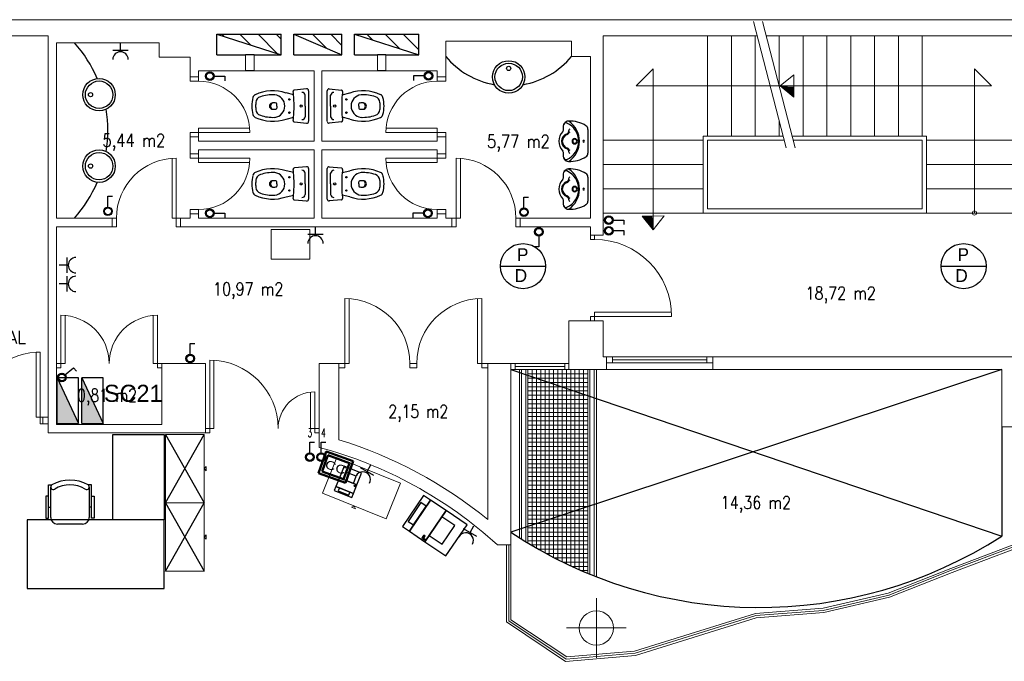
# Model space of a CAD drawing. Header units: metres. Extents: x -1 to 438, y -6 to 39.
# Tile 4 of 6: x 404 to 416, y 21 to 28. Entities that reach past the tile are written whole.
import ezdxf

# ---------------------------------------------------------------- set-up
doc = ezdxf.new("R2010")
doc.units = ezdxf.units.M
doc.linetypes.add('CONTINUA', pattern=[0])
for name, color, linetype, lineweight in [('INS P4  CLIMATITZACIÓ', 7, 'CONTINUA', 25), ('INS P4  ELECTRICITAT ACTUAL', 7, 'CONTINUA', 25), ('INS P4  TELECOMUNICACIONS ACTUAL', 7, 'CONTINUA', 25), ('P4 MOBLES ACTUAL', 7, 'CONTINUA', 25), ('P4 MURS ACTUAL', 7, 'CONTINUA', 25), ('P4TEXT ACTUAL', 7, 'CONTINUA', 25)]:
    doc.layers.add(name, color=color, linetype=linetype, lineweight=lineweight)
doc.styles.add('ARIAL', font='arial.ttf')
doc.styles.add('Century Gothic', font='txt')
doc.styles.add('COMPLEX', font='complex_.ttf')
doc.styles.add('SIMPLEX', font='simplex_.ttf')
pattern_1 = [(135, (0, 0), (-0.21213203, -0.21213203), []), (135, (-0.10607, -0.10607), (-0.21213203, -0.21213203), [])]

# ---------------------------------------------------------------- blocks, each defined once
blk = doc.blocks.new('OBJETO_COMPLEJO_13')
at = {"layer": 'P4 MURS ACTUAL', "lineweight": 13, "transparency": 33554687}
for start, end in [(90, 270), (270, 90)]:
    blk.add_arc((415.167, 25.989), 0.025, start, end, dxfattribs=at)

msp = doc.modelspace()

# ---------------------------------------------------------------- hatches: boundary and pattern name
at = {"layer": 'INS P4  ELECTRICITAT ACTUAL', "transparency": 33554687}
for points in [[(404.693, 23.527), (404.443, 24.062), (404.443, 23.527)], [(404.981, 23.527), (404.731, 24.062), (404.731, 23.527)]]:
    msp.add_hatch(color=100, dxfattribs=at).paths.add_polyline_path(points)
at = {"layer": 'INS P4  TELECOMUNICACIONS ACTUAL', "transparency": 33554687}
msp.add_hatch(color=2, dxfattribs=at).paths.add_polyline_path([(404.981, 23.527), (404.731, 24.062), (404.731, 23.527)])
at = {"layer": 'P4 MURS ACTUAL', "linetype": 'CONTINUA', "transparency": 33554687}
h = msp.add_hatch(dxfattribs=at)
h.set_pattern_fill('RAYADO_1', color=180, scale=0.1, angle=45, style=0, pattern_type=2)
h.set_pattern_definition(pattern_1)
h.paths.add_polyline_path([(407.061, 27.838), (407.061, 28.078), (406.311, 28.078)], flags=0)
h = msp.add_hatch(dxfattribs=at)
h.set_pattern_fill('RAYADO_1', color=180, scale=0.1, angle=45, style=0, pattern_type=2)
h.set_pattern_definition(pattern_1)
h.paths.add_polyline_path([(407.211, 28.078), (407.771, 27.838), (407.771, 28.078)], flags=0)
h = msp.add_hatch(dxfattribs=at)
h.set_pattern_fill('RAYADO_1', color=180, scale=0.1, angle=45, style=0, pattern_type=2)
h.set_pattern_definition(pattern_1)
h.paths.add_polyline_path([(407.921, 28.078), (408.671, 27.838), (408.671, 28.078)], flags=0)

# ---------------------------------------------------------------- linework, layer by layer
at = {"layer": 'INS P4  CLIMATITZACIÓ', "color": 4, "linetype": 'CONTINUA', "lineweight": 50, "transparency": 33554687}
for p, q in [((407.587, 23.2), (407.497, 22.947)), ((407.607, 23.157), (407.54, 22.967)), ((407.903, 23.087), (407.587, 23.2)), ((407.86, 23.067), (407.607, 23.157)), ((407.793, 22.877), (407.86, 23.067)), ((407.813, 22.835), (407.903, 23.087)), ((407.497, 22.947), (407.813, 22.835)), ((407.54, 22.967), (407.793, 22.877))]:
    msp.add_line(p, q, dxfattribs=at)
at = {"layer": 'INS P4  ELECTRICITAT ACTUAL', "color": 180, "transparency": 33554687}
for p, q in [((405.184, 27.889), (405.184, 27.979)), ((405.274, 27.889), (405.094, 27.889)), ((407.464, 25.739), (407.464, 25.829)), ((407.554, 25.739), (407.374, 25.739)), ((404.559, 25.469), (404.559, 25.289)), ((404.559, 25.379), (404.469, 25.379)), ((404.559, 25.25), (404.559, 25.07)), ((404.559, 25.16), (404.469, 25.16)), ((404.443, 24.062), (404.693, 23.527)), ((404.443, 23.527), (404.443, 24.062)), ((404.693, 24.062), (404.443, 24.062)), ((404.693, 23.527), (404.693, 24.062)), ((404.731, 24.062), (404.981, 23.527)), ((404.731, 23.527), (404.731, 24.062)), ((404.981, 24.062), (404.731, 24.062)), ((404.981, 23.527), (404.981, 24.062)), ((404.443, 23.527), (404.693, 23.527)), ((404.731, 23.527), (404.981, 23.527)), ((408.068, 22.967), (408.112, 23.046)), ((408.147, 22.923), (407.989, 23.01)), ((409.271, 22.254), (409.315, 22.333)), ((409.35, 22.21), (409.192, 22.297))]:
    msp.add_line(p, q, dxfattribs=at)
for points in [[(406.268, 27.589), (406.403, 27.589), (406.403, 27.535)], [(408.744, 27.592), (408.609, 27.592), (408.609, 27.538)], [(405.038, 26.049), (405.038, 26.184), (405.092, 26.184)], [(409.901, 26.04), (409.901, 26.175), (409.955, 26.175)], [(406.268, 25.986), (406.403, 25.986), (406.403, 25.932)], [(408.738, 25.986), (408.603, 25.986), (408.603, 25.932)], [(410.934, 25.907), (411.069, 25.907), (411.069, 25.853)], [(410.934, 25.783), (411.069, 25.783), (411.069, 25.729)], [(410.075, 25.729), (410.075, 25.594), (410.021, 25.594)], [(406, 24.329), (406, 24.464), (406.054, 24.464)], [(404.531, 24.093), (404.634, 24.181), (404.669, 24.139)], [(407.398, 23.177), (407.398, 23.312), (407.452, 23.312)], [(407.529, 23.177), (407.529, 23.312), (407.583, 23.312)]]:
    msp.add_lwpolyline(points, dxfattribs=at)
for centre, radius in [((406.228, 27.589), 0.0501), ((406.228, 27.589), 0.0397), ((408.785, 27.592), 0.0501), ((408.785, 27.592), 0.0397), ((405.038, 26.009), 0.0501), ((405.038, 26.009), 0.0397), ((406.228, 25.986), 0.0501), ((406.228, 25.986), 0.0397), ((408.778, 25.986), 0.0501), ((408.778, 25.986), 0.0397), ((409.901, 25.999), 0.0501), ((409.901, 25.999), 0.0397), ((410.893, 25.906), 0.0501), ((410.893, 25.906), 0.0397), ((410.075, 25.77), 0.0501), ((410.075, 25.77), 0.0397), ((410.893, 25.782), 0.0501), ((410.893, 25.782), 0.0397), ((406, 24.288), 0.0501), ((406, 24.288), 0.0397), ((404.5, 24.067), 0.0501), ((404.5, 24.067), 0.0397), ((407.398, 23.136), 0.0501), ((407.398, 23.136), 0.0397), ((407.529, 23.136), 0.0501), ((407.529, 23.136), 0.0397)]:
    msp.add_circle(centre, radius, dxfattribs=at)
for centre, radius, start, end in [((405.184, 27.784), 0.09, 0, 180), ((406.228, 27.589), 0.045, 90, 270), ((406.228, 27.589), 0.045, 270, 90), ((408.785, 27.592), 0.045, 90, 270), ((408.785, 27.592), 0.045, 270, 90), ((405.038, 26.009), 0.045, 0, 180), ((406.228, 25.986), 0.045, 90, 270), ((406.228, 25.986), 0.045, 270, 90), ((408.778, 25.986), 0.045, 90, 270), ((408.778, 25.986), 0.045, 270, 90), ((409.901, 25.999), 0.045, 0, 180), ((405.038, 26.009), 0.045, 180, 0), ((409.901, 25.999), 0.045, 180, 0), ((410.893, 25.906), 0.045, 90, 270), ((410.893, 25.906), 0.045, 270, 90), ((410.075, 25.77), 0.045, 0, 180), ((410.893, 25.782), 0.045, 90, 270), ((410.893, 25.782), 0.045, 270, 90), ((407.464, 25.634), 0.09, 0, 180), ((410.075, 25.77), 0.045, 180, 0), ((404.664, 25.379), 0.09, 90, 270), ((404.664, 25.16), 0.09, 90, 270), ((406, 24.288), 0.045, 0, 180), ((406, 24.288), 0.045, 180, 0), ((404.5, 24.067), 0.045, 130.2516, 310.2516), ((404.5, 24.067), 0.045, 310.2516, 130.2516), ((407.398, 23.136), 0.045, 0, 180), ((407.398, 23.136), 0.045, 180, 0), ((407.529, 23.136), 0.045, 0, 180), ((407.529, 23.136), 0.045, 180, 0), ((408.017, 22.874), 0.09, 331.1013, 151.1013), ((409.22, 22.162), 0.09, 331.1013, 151.1013)]:
    msp.add_arc(centre, radius, start, end, dxfattribs=at)
at = {"layer": 'INS P4  TELECOMUNICACIONS ACTUAL', "transparency": 33554687}
for p, q in [((404.731, 24.062), (404.981, 23.527)), ((404.731, 23.527), (404.731, 24.062)), ((404.981, 24.062), (404.731, 24.062)), ((404.981, 23.527), (404.981, 24.062)), ((404.731, 23.527), (404.981, 23.527))]:
    msp.add_line(p, q, dxfattribs=at)
at = {"layer": 'P4 MOBLES ACTUAL', "transparency": 33554687}
for p, q in [((405.711, 23.402), (406.161, 22.602)), ((405.712, 22.602), (406.161, 23.402)), ((405.711, 22.602), (406.161, 21.802)), ((405.712, 21.802), (406.161, 22.602))]:
    msp.add_line(p, q, dxfattribs=at)
at = {"layer": 'P4 MOBLES ACTUAL', "color": 180, "transparency": 33554687}
for p, q in [((404.369, 22.432), (404.369, 22.786)), ((404.819, 22.786), (404.819, 22.432)), ((404.343, 22.552), (404.369, 22.552)), ((404.846, 22.552), (404.819, 22.552)), ((404.739, 22.352), (404.449, 22.352))]:
    msp.add_line(p, q, dxfattribs=at)
at = {"layer": 'P4 MOBLES ACTUAL', "lineweight": 13, "transparency": 33554687}
msp.add_lwpolyline([(406.946, 25.798), (407.396, 25.798), (407.396, 25.448), (406.946, 25.448), (406.946, 25.798)], close=True, dxfattribs=at)
at = {"layer": 'P4 MOBLES ACTUAL', "color": 180, "transparency": 33554687}
for points in [[(405.094, 23.402), (405.694, 23.402), (405.694, 22.402), (405.094, 22.402), (405.094, 23.402)], [(407.948, 22.812), (408.003, 22.949), (407.799, 23.031), (407.744, 22.894), (407.948, 22.812)], [(407.907, 22.829), (407.941, 22.913), (407.818, 22.962), (407.784, 22.878), (407.907, 22.829)], [(407.907, 22.71), (407.702, 22.792), (407.684, 22.747), (407.889, 22.665), (407.907, 22.71)], [(407.907, 22.71), (407.948, 22.812), (407.744, 22.894), (407.702, 22.792), (407.907, 22.71)], [(407.926, 22.801), (407.914, 22.806), (407.911, 22.797), (407.923, 22.792), (407.926, 22.801)], [(407.932, 22.792), (407.927, 22.794), (407.926, 22.791), (407.931, 22.789), (407.932, 22.792)], [(407.935, 22.798), (407.929, 22.8), (407.928, 22.797), (407.934, 22.795), (407.935, 22.798)], [(407.937, 22.804), (407.932, 22.806), (407.931, 22.803), (407.936, 22.801), (407.937, 22.804)], [(407.939, 22.81), (407.934, 22.812), (407.933, 22.809), (407.938, 22.807), (407.939, 22.81)], [(407.852, 22.691), (407.866, 22.726), (407.743, 22.776), (407.729, 22.74), (407.852, 22.691)], [(408.561, 22.27), (408.808, 22.634), (408.728, 22.689), (408.481, 22.324), (408.561, 22.27)], [(408.548, 22.385), (408.61, 22.343), (408.758, 22.562), (408.696, 22.604), (408.548, 22.385)], [(408.561, 22.27), (408.743, 22.146), (408.99, 22.511), (408.808, 22.634), (408.561, 22.27)], [(408.743, 22.146), (408.988, 21.981), (409.235, 22.345), (408.99, 22.511), (408.743, 22.146)], [(405.694, 22.402), (404.094, 22.402), (404.094, 21.602), (405.694, 21.602), (405.694, 22.402)], [(408.793, 22.219), (408.944, 22.117), (409.092, 22.336), (408.941, 22.438), (408.793, 22.219)], [(408.731, 22.193), (408.745, 22.214), (408.73, 22.225), (408.715, 22.203), (408.731, 22.193)], [(408.711, 22.185), (408.717, 22.195), (408.712, 22.198), (408.706, 22.189), (408.711, 22.185)], [(408.721, 22.178), (408.728, 22.188), (408.722, 22.191), (408.716, 22.182), (408.721, 22.178)], [(408.732, 22.171), (408.738, 22.18), (408.733, 22.184), (408.726, 22.174), (408.732, 22.171)], [(408.742, 22.164), (408.748, 22.173), (408.743, 22.177), (408.737, 22.167), (408.742, 22.164)]]:
    msp.add_lwpolyline(points, close=True, dxfattribs=at)
at = {"layer": 'P4 MOBLES ACTUAL', "color": 180, "lineweight": 13, "transparency": 33554687}
for points in [[(406.161, 22.602), (406.161, 23.402), (405.711, 23.402), (405.711, 22.602), (406.161, 22.602)], [(406.161, 23.002), (406.186, 22.977), (406.186, 23.027), (406.161, 23.002)], [(408.288, 22.415), (407.545, 22.714), (407.713, 23.131), (408.456, 22.833), (408.288, 22.415)], [(406.161, 21.802), (406.161, 22.602), (405.711, 22.602), (405.711, 21.802), (406.161, 21.802)], [(407.917, 22.564), (407.931, 22.532), (407.884, 22.551), (407.917, 22.564)], [(406.161, 22.202), (406.186, 22.177), (406.186, 22.227), (406.161, 22.202)]]:
    msp.add_lwpolyline(points, close=True, dxfattribs=at)
at = {"layer": 'P4 MOBLES ACTUAL', "color": 180, "transparency": 33554687}
for points in [[(404.343, 22.681), (404.312, 22.681), (404.312, 22.421), (404.343, 22.421), (404.343, 22.811), (404.383, 22.811)], [(404.846, 22.681), (404.877, 22.681), (404.877, 22.421), (404.846, 22.421), (404.846, 22.811), (404.806, 22.811)]]:
    msp.add_lwpolyline(points, dxfattribs=at)
for centre, radius, start, end in [((404.399, 22.786), 0.03, 123.8288, 302.666), ((404.594, 22.45), 0.418, 59.5867, 120.4133), ((404.594, 22.472), 0.34, 58.2704, 121.7296), ((404.789, 22.786), 0.03, 237.334, 56.1712), ((404.449, 22.432), 0.08, 180, 270), ((404.739, 22.432), 0.08, 270, 0)]:
    msp.add_arc(centre, radius, start, end, dxfattribs=at)
at = {"layer": 'P4 MURS ACTUAL', "lineweight": 13, "transparency": 33554687}
for p, q in [((400.734, 28.248), (427.484, 28.248)), ((401.257, 28.059), (404.337, 28.059)), ((404.337, 23.419), (404.337, 28.059)), ((404.437, 25.929), (404.437, 27.979)), ((405.637, 27.979), (404.437, 27.979)), ((405.637, 27.809), (405.637, 27.979)), ((410.457, 27.999), (408.987, 27.999)), ((408.987, 27.579), (408.987, 27.999)), ((410.457, 27.819), (410.457, 27.999)), ((410.827, 25.729), (410.827, 28.059)), ((412.628, 28.059), (410.827, 28.059)), ((412.047, 26.889), (412.047, 28.059)), ((412.326, 26.889), (412.326, 28.059)), ((412.605, 26.889), (412.605, 28.059)), ((415.777, 28.059), (412.731, 28.059)), ((412.884, 27.47), (412.884, 28.059)), ((413.163, 26.889), (413.163, 28.059)), ((413.441, 26.889), (413.441, 28.059)), ((413.72, 26.889), (413.72, 28.059)), ((413.999, 26.889), (413.999, 28.059)), ((414.278, 26.889), (414.278, 28.059)), ((414.557, 26.889), (414.557, 28.059)), ((405.997, 27.809), (405.637, 27.809)), ((405.997, 27.579), (405.997, 27.809)), ((406.647, 27.649), (406.647, 27.838)), ((406.747, 27.649), (406.747, 27.838)), ((408.187, 27.649), (408.187, 27.838)), ((408.287, 27.649), (408.287, 27.838)), ((410.677, 27.819), (410.457, 27.819)), ((410.677, 25.929), (410.677, 27.819)), ((406.097, 27.649), (406.647, 27.649)), ((406.097, 27.579), (406.097, 27.649)), ((406.747, 27.649), (407.447, 27.649)), ((407.447, 26.829), (407.447, 27.649)), ((407.537, 26.829), (407.537, 27.649)), ((408.187, 27.649), (407.537, 27.649)), ((408.887, 27.649), (408.287, 27.649)), ((408.887, 27.579), (408.887, 27.649)), ((411.211, 27.474), (411.411, 27.674)), ((411.411, 25.795), (411.411, 27.674)), ((415.167, 25.989), (415.167, 27.674)), ((415.167, 27.674), (415.367, 27.474)), ((405.997, 27.579), (406.097, 27.579)), ((408.987, 27.579), (408.887, 27.579)), ((413.057, 27.603), (413.055, 27.343)), ((411.211, 27.474), (415.367, 27.474)), ((412.884, 26.889), (412.884, 27.071)), ((405.997, 26.879), (406.097, 26.879)), ((405.997, 26.679), (405.997, 26.879)), ((406.097, 26.829), (406.097, 26.879)), ((406.097, 26.829), (407.447, 26.829)), ((408.887, 26.829), (407.537, 26.829)), ((408.987, 26.879), (408.887, 26.879)), ((408.887, 26.829), (408.887, 26.879)), ((408.987, 26.679), (408.987, 26.879)), ((410.827, 26.839), (411.997, 26.839)), ((411.997, 25.989), (411.997, 26.889)), ((412.931, 26.889), (411.997, 26.889)), ((412.047, 26.039), (412.047, 26.839)), ((412.943, 26.839), (412.047, 26.839)), ((414.607, 26.889), (413.034, 26.889)), ((414.557, 26.839), (413.047, 26.839)), ((414.557, 26.039), (414.557, 26.839)), ((414.607, 25.989), (414.607, 26.889)), ((415.777, 26.839), (414.607, 26.839)), ((406.097, 26.729), (407.447, 26.729)), ((406.097, 26.679), (406.097, 26.729)), ((407.447, 25.929), (407.447, 26.729)), ((408.887, 26.729), (407.537, 26.729)), ((407.537, 25.929), (407.537, 26.729)), ((408.887, 26.679), (408.887, 26.729)), ((405.997, 26.679), (406.097, 26.679)), ((408.987, 26.679), (408.887, 26.679)), ((410.827, 26.556), (411.997, 26.556)), ((415.777, 26.556), (414.607, 26.556)), ((410.827, 26.273), (411.997, 26.273)), ((415.777, 26.273), (414.607, 26.273)), ((412.047, 26.039), (414.557, 26.039)), ((405.087, 25.929), (404.437, 25.929)), ((405.087, 25.829), (405.087, 25.929)), ((405.887, 25.829), (405.887, 25.929)), ((405.887, 25.929), (405.997, 25.929)), ((405.997, 25.979), (406.097, 25.979)), ((405.997, 25.929), (405.997, 25.979)), ((406.097, 25.929), (406.097, 25.979)), ((406.097, 25.929), (407.447, 25.929)), ((408.887, 25.929), (407.537, 25.929)), ((408.887, 25.929), (408.887, 25.979)), ((408.987, 25.979), (408.887, 25.979)), ((408.987, 25.929), (408.987, 25.979)), ((409.057, 25.929), (408.987, 25.929)), ((409.057, 25.829), (409.057, 25.929)), ((409.857, 25.829), (409.857, 25.929)), ((410.677, 25.929), (409.857, 25.929)), ((410.827, 25.989), (415.777, 25.989)), ((411.541, 25.955), (411.281, 25.953)), ((404.437, 25.829), (404.437, 23.519)), ((405.087, 25.829), (404.437, 25.829)), ((409.057, 25.829), (405.887, 25.829)), ((410.677, 25.829), (409.857, 25.829)), ((410.677, 25.729), (410.677, 25.829)), ((410.827, 25.729), (410.677, 25.729)), ((410.427, 24.159), (410.427, 24.729)), ((410.827, 24.729), (410.427, 24.729)), ((410.827, 24.309), (410.827, 24.729)), ((410.867, 24.309), (410.827, 24.309)), ((410.867, 24.159), (410.867, 24.309)), ((412.107, 24.309), (410.867, 24.309)), ((410.937, 24.239), (410.937, 24.309)), ((412.037, 24.239), (412.037, 24.309)), ((417.147, 24.309), (412.107, 24.309)), ((412.107, 24.159), (412.107, 24.309)), ((405.667, 24.229), (405.667, 23.519)), ((406.177, 24.229), (405.667, 24.229)), ((406.177, 23.419), (406.177, 24.229)), ((407.507, 23.249), (407.507, 24.229)), ((407.737, 24.229), (407.507, 24.229)), ((407.737, 23.339), (407.737, 24.229)), ((409.747, 24.229), (409.477, 24.229)), ((409.477, 22.406), (409.477, 24.229)), ((409.747, 22.11), (409.747, 24.229)), ((409.747, 24.229), (410.427, 24.229)), ((409.797, 24.159), (409.797, 24.229)), ((409.797, 24.194), (410.377, 24.194)), ((410.377, 24.159), (410.377, 24.229)), ((412.107, 24.239), (410.867, 24.239)), ((410.937, 24.274), (412.037, 24.274)), ((410.427, 24.159), (409.747, 24.159)), ((409.847, 22.194), (409.847, 24.159)), ((409.872, 22.179), (409.872, 24.159)), ((409.922, 22.148), (409.922, 24.159)), ((409.947, 22.132), (409.947, 24.159)), ((410.647, 24.109), (409.947, 24.109)), ((410.647, 24.059), (409.947, 24.059)), ((409.997, 22.103), (409.997, 24.159)), ((410.047, 22.074), (410.047, 24.159)), ((410.097, 22.045), (410.097, 24.159)), ((410.147, 22.018), (410.147, 24.159)), ((410.197, 21.991), (410.197, 24.159)), ((410.247, 21.965), (410.247, 24.159)), ((410.297, 21.939), (410.297, 24.159)), ((410.347, 21.914), (410.347, 24.159)), ((410.397, 21.89), (410.397, 24.159)), ((410.867, 24.159), (410.427, 24.159)), ((410.447, 21.866), (410.447, 24.159)), ((410.497, 21.843), (410.497, 24.159)), ((410.547, 21.821), (410.547, 24.159)), ((410.597, 21.8), (410.597, 24.159)), ((410.647, 21.778), (410.647, 24.159)), ((410.672, 21.768), (410.672, 24.159)), ((410.722, 21.748), (410.722, 24.159)), ((410.747, 21.738), (410.747, 24.159)), ((410.867, 24.159), (412.107, 24.159)), ((415.487, 24.159), (412.107, 24.159)), ((415.487, 23.489), (415.487, 24.159)), ((410.647, 24.009), (409.947, 24.009)), ((410.647, 23.959), (409.947, 23.959)), ((410.647, 23.909), (409.947, 23.909)), ((410.647, 23.859), (409.947, 23.859)), ((410.647, 23.809), (409.947, 23.809)), ((410.647, 23.759), (409.947, 23.759)), ((410.647, 23.709), (409.947, 23.709)), ((410.647, 23.659), (409.947, 23.659)), ((410.647, 23.609), (409.947, 23.609)), ((405.667, 23.519), (404.437, 23.519)), ((410.647, 23.559), (409.947, 23.559)), ((410.647, 23.509), (409.947, 23.509)), ((415.487, 23.489), (417.447, 23.489)), ((404.337, 23.419), (406.177, 23.419)), ((410.647, 23.459), (409.947, 23.459)), ((410.647, 23.409), (409.947, 23.409)), ((410.647, 23.359), (409.947, 23.359)), ((410.647, 23.309), (409.947, 23.309)), ((410.647, 23.259), (409.947, 23.259)), ((410.647, 23.209), (409.947, 23.209)), ((410.647, 23.159), (409.947, 23.159)), ((410.647, 23.109), (409.947, 23.109)), ((410.647, 23.059), (409.947, 23.059)), ((410.647, 23.009), (409.947, 23.009)), ((410.647, 22.959), (409.947, 22.959)), ((410.647, 22.909), (409.947, 22.909)), ((410.647, 22.859), (409.947, 22.859)), ((410.647, 22.809), (409.947, 22.809)), ((410.647, 22.759), (409.947, 22.759)), ((410.647, 22.709), (409.947, 22.709)), ((410.647, 22.659), (409.947, 22.659)), ((410.647, 22.609), (409.947, 22.609)), ((410.647, 22.559), (409.947, 22.559)), ((410.647, 22.509), (409.947, 22.509)), ((410.647, 22.459), (409.947, 22.459)), ((410.647, 22.409), (409.947, 22.409)), ((410.647, 22.359), (409.947, 22.359)), ((410.647, 22.309), (409.947, 22.309)), ((410.647, 22.259), (409.947, 22.259)), ((409.591, 22.11), (409.747, 22.11)), ((409.697, 22.11), (409.697, 21.21)), ((409.722, 22.11), (409.722, 21.223)), ((409.747, 22.11), (409.747, 21.236)), ((410.647, 22.209), (409.947, 22.209)), ((410.647, 22.159), (409.947, 22.159)), ((410.647, 22.109), (409.985, 22.109)), ((414.891, 21.836), (415.638, 22.119)), ((410.647, 22.059), (410.072, 22.059)), ((410.647, 22.009), (410.162, 22.009)), ((414.899, 21.813), (415.642, 22.094)), ((414.908, 21.789), (415.647, 22.069)), ((410.647, 21.959), (410.257, 21.959)), ((410.647, 21.909), (410.357, 21.909)), ((410.647, 21.859), (410.462, 21.859)), ((410.647, 21.809), (410.574, 21.809)), ((414.89, 21.836), (414.158, 21.547)), ((414.899, 21.813), (414.164, 21.523)), ((414.908, 21.789), (414.173, 21.499)), ((414.158, 21.547), (413.397, 21.369)), ((414.168, 21.524), (413.4, 21.344)), ((414.173, 21.499), (413.404, 21.319)), ((412.607, 21.309), (411.194, 20.869)), ((413.397, 21.369), (412.607, 21.309)), ((413.4, 21.344), (412.612, 21.284)), ((413.404, 21.319), (412.616, 21.259)), ((409.697, 21.21), (410.386, 20.749)), ((409.722, 21.223), (410.393, 20.775)), ((409.747, 21.236), (410.4, 20.801)), ((412.612, 21.284), (411.199, 20.844)), ((412.616, 21.259), (411.203, 20.819)), ((411.199, 20.844), (410.393, 20.775)), ((411.194, 20.869), (410.4, 20.801)), ((411.203, 20.819), (410.386, 20.749))]:
    msp.add_line(p, q, dxfattribs=at)
at = {"layer": 'P4 MURS ACTUAL', "linetype": 'CONTINUA', "lineweight": 13, "transparency": 33554687}
for p, q in [((412.967, 26.749), (412.584, 28.228)), ((413.07, 26.749), (412.688, 28.228)), ((405.997, 27.529), (405.997, 27.579)), ((405.997, 27.529), (406.097, 27.529)), ((406.097, 27.579), (406.097, 27.529)), ((408.887, 27.579), (408.887, 27.529)), ((408.987, 27.529), (408.887, 27.529)), ((408.987, 27.529), (408.987, 27.579)), ((412.896, 27.474), (413.057, 27.603)), ((412.896, 27.474), (413.055, 27.343)), ((406.097, 26.979), (406.697, 26.979)), ((406.097, 26.979), (406.097, 26.879)), ((408.887, 26.979), (408.287, 26.979)), ((408.887, 26.979), (408.887, 26.879)), ((405.997, 26.929), (406.697, 26.929)), ((405.997, 26.879), (405.997, 26.929)), ((408.987, 26.929), (408.287, 26.929)), ((408.987, 26.879), (408.987, 26.929)), ((405.787, 25.929), (405.787, 26.628)), ((405.837, 25.829), (405.837, 26.629)), ((405.997, 26.679), (405.997, 26.629)), ((405.997, 26.629), (406.697, 26.629)), ((406.097, 26.579), (406.097, 26.679)), ((408.987, 26.629), (408.287, 26.629)), ((408.887, 26.579), (408.887, 26.679)), ((408.987, 26.679), (408.987, 26.629)), ((409.107, 25.829), (409.107, 26.629)), ((409.157, 25.929), (409.157, 26.628)), ((406.097, 26.579), (406.697, 26.579)), ((408.887, 26.579), (408.287, 26.579)), ((405.997, 26.029), (405.997, 25.979)), ((405.997, 26.029), (406.097, 26.029)), ((406.097, 25.979), (406.097, 26.029)), ((408.987, 26.029), (408.887, 26.029)), ((408.887, 25.979), (408.887, 26.029)), ((408.987, 26.029), (408.987, 25.979)), ((405.087, 25.929), (405.137, 25.929)), ((405.137, 25.829), (405.137, 25.929)), ((405.787, 25.929), (405.887, 25.929)), ((409.157, 25.929), (409.057, 25.929)), ((409.807, 25.829), (409.807, 25.929)), ((409.857, 25.929), (409.807, 25.929)), ((411.412, 25.793), (411.281, 25.953)), ((411.412, 25.793), (411.541, 25.955)), ((405.087, 25.829), (405.137, 25.829)), ((405.837, 25.829), (405.887, 25.829)), ((409.107, 25.829), (409.057, 25.829)), ((409.857, 25.829), (409.807, 25.829)), ((410.677, 25.679), (410.677, 25.729)), ((410.727, 25.679), (410.677, 25.679)), ((410.727, 25.679), (410.727, 25.729)), ((407.807, 24.179), (407.807, 24.989)), ((407.857, 24.229), (407.857, 24.989)), ((409.357, 24.229), (409.357, 24.989)), ((409.407, 24.179), (409.407, 24.989)), ((404.487, 24.794), (404.487, 24.179)), ((404.537, 24.792), (404.537, 24.229)), ((405.567, 24.229), (405.567, 24.792)), ((405.617, 24.179), (405.617, 24.794)), ((411.627, 24.779), (410.677, 24.779)), ((410.677, 24.729), (410.677, 24.779)), ((410.727, 24.729), (410.727, 24.829)), ((411.627, 24.829), (410.727, 24.829)), ((404.537, 24.229), (404.437, 24.229)), ((404.487, 24.179), (404.437, 24.179)), ((405.667, 24.229), (405.567, 24.229)), ((405.667, 24.179), (405.617, 24.179)), ((406.227, 24.269), (406.227, 23.469)), ((406.277, 24.268), (406.277, 23.469)), ((407.737, 24.229), (407.857, 24.229)), ((407.737, 24.179), (407.807, 24.179)), ((408.567, 24.229), (408.567, 24.179)), ((408.567, 24.229), (408.647, 24.229)), ((408.567, 24.179), (408.647, 24.179)), ((408.647, 24.229), (408.647, 24.179)), ((409.357, 24.229), (409.477, 24.229)), ((409.407, 24.179), (409.477, 24.179)), ((407.407, 23.897), (407.407, 23.469)), ((407.457, 23.899), (407.457, 23.419)), ((406.177, 23.469), (406.227, 23.469)), ((406.227, 23.419), (406.177, 23.419)), ((406.277, 23.469), (406.227, 23.469)), ((406.227, 23.469), (406.227, 23.419)), ((407.507, 23.469), (407.407, 23.469)), ((407.507, 23.419), (407.457, 23.419))]:
    msp.add_line(p, q, dxfattribs=at)
at = {"layer": 'P4 MURS ACTUAL', "linetype": 'CONTINUA', "transparency": 33554687}
for p, q in [((406.311, 27.838), (406.311, 28.078)), ((406.311, 28.078), (407.061, 28.078)), ((407.061, 27.838), (407.061, 28.078)), ((407.211, 28.078), (407.771, 28.078)), ((407.211, 27.838), (407.211, 28.078)), ((407.771, 27.838), (407.771, 28.078)), ((407.921, 27.838), (407.921, 28.078)), ((407.921, 28.078), (408.671, 28.078)), ((408.671, 27.838), (408.671, 28.078)), ((406.311, 27.838), (406.647, 27.838)), ((406.747, 27.838), (407.061, 27.838)), ((407.211, 27.838), (407.771, 27.838)), ((407.921, 27.838), (408.187, 27.838)), ((408.287, 27.838), (408.671, 27.838))]:
    msp.add_line(p, q, dxfattribs=at)
at = {"layer": 'P4 MURS ACTUAL', "color": 180, "linetype": 'CONTINUA', "transparency": 33554687}
for p, q in [((406.311, 28.078), (407.061, 27.838)), ((407.211, 28.078), (407.771, 27.838)), ((407.921, 28.078), (408.671, 27.838)), ((406.747, 27.838), (406.647, 27.838)), ((408.287, 27.838), (408.187, 27.838)), ((406.747, 27.649), (406.647, 27.649)), ((408.287, 27.649), (408.187, 27.649)), ((409.747, 24.159), (415.487, 22.214)), ((415.487, 24.159), (409.747, 22.259))]:
    msp.add_line(p, q, dxfattribs=at)
at = {"layer": 'P4 MURS ACTUAL', "color": 180, "transparency": 33554687}
for p, q in [((407.359, 27.439), (407.218, 27.426)), ((407.625, 27.439), (407.766, 27.426)), ((407.209, 27.371), (407.12, 27.392)), ((407.343, 27.239), (407.343, 27.365)), ((407.641, 27.239), (407.641, 27.365)), ((407.775, 27.371), (407.864, 27.392)), ((407.012, 27.239), (407.012, 27.265)), ((407.012, 27.239), (407.012, 27.214)), ((407.343, 27.239), (407.343, 27.114)), ((407.641, 27.239), (407.641, 27.114)), ((407.972, 27.239), (407.972, 27.265)), ((407.972, 27.239), (407.972, 27.214)), ((407.12, 27.087), (407.209, 27.108)), ((407.218, 27.053), (407.359, 27.04)), ((407.766, 27.053), (407.625, 27.04)), ((407.864, 27.087), (407.775, 27.108)), ((410.649, 26.967), (410.649, 26.828)), ((410.649, 26.828), (410.649, 26.688)), ((407.209, 26.461), (407.12, 26.482)), ((407.359, 26.529), (407.218, 26.516)), ((407.625, 26.529), (407.766, 26.516)), ((407.775, 26.461), (407.864, 26.482)), ((407.343, 26.329), (407.343, 26.455)), ((407.641, 26.329), (407.641, 26.455)), ((410.649, 26.408), (410.649, 26.269)), ((407.012, 26.329), (407.012, 26.355)), ((407.012, 26.329), (407.012, 26.304)), ((407.343, 26.329), (407.343, 26.204)), ((407.641, 26.329), (407.641, 26.204)), ((407.972, 26.329), (407.972, 26.355)), ((407.972, 26.329), (407.972, 26.304)), ((410.649, 26.269), (410.649, 26.129)), ((407.12, 26.177), (407.209, 26.198)), ((407.218, 26.143), (407.359, 26.13)), ((407.766, 26.143), (407.625, 26.13)), ((407.864, 26.177), (407.775, 26.198)), ((415.487, 23.489), (415.487, 22.214))]:
    msp.add_line(p, q, dxfattribs=at)
at = {"layer": 'P4 MURS ACTUAL', "color": 7, "linetype": 'CONTINUA', "lineweight": 25, "transparency": 33554687}
for p, q in [((409.626, 25.368), (410.154, 25.368)), ((414.776, 25.368), (415.304, 25.368))]:
    msp.add_line(p, q, dxfattribs=at)
at = {"layer": 'P4 MURS ACTUAL', "color": 180, "linetype": 'CONTINUA', "lineweight": 13, "transparency": 33554687}
for p, q in [((410.747, 20.789), (410.747, 21.489)), ((410.397, 21.139), (411.097, 21.139))]:
    msp.add_line(p, q, dxfattribs=at)
at = {"layer": 'P4 MURS ACTUAL', "color": 180, "transparency": 33554687}
for points in [[(407.384, 27.061), (407.384, 27.239), (407.384, 27.418)], [(407.6, 27.061), (407.6, 27.239), (407.6, 27.418)], [(407.384, 26.151), (407.384, 26.329), (407.384, 26.508)], [(407.6, 26.151), (407.6, 26.329), (407.6, 26.508)]]:
    msp.add_lwpolyline(points, dxfattribs=at)
at = {"layer": 'P4 MURS ACTUAL', "linetype": 'CONTINUA', "lineweight": 13, "transparency": 33554687}
for points in [[(404.197, 24.364), (404.247, 24.364), (404.247, 23.604), (404.197, 23.604), (404.197, 24.364)], [(404.247, 23.604), (404.277, 23.604), (404.277, 23.524), (404.247, 23.524), (404.247, 23.604)], [(404.277, 23.604), (404.337, 23.604), (404.337, 23.524), (404.277, 23.524), (404.277, 23.604)]]:
    msp.add_lwpolyline(points, close=True, dxfattribs=at)
at = {"layer": 'P4 MURS ACTUAL', "color": 180, "transparency": 33554687}
for centre, radius in [((409.722, 27.579), 0.19), ((409.722, 27.579), 0.16), ((409.722, 27.679), 0.025), ((404.934, 27.372), 0.19), ((404.934, 27.372), 0.16), ((404.834, 27.372), 0.025), ((407.159, 27.317), 0.008), ((407.825, 27.317), 0.008), ((407.159, 27.162), 0.008), ((407.296, 27.239), 0.0125), ((407.688, 27.239), 0.0125), ((407.825, 27.162), 0.008), ((404.934, 26.537), 0.19), ((404.934, 26.537), 0.16), ((404.834, 26.537), 0.025), ((407.159, 26.407), 0.008), ((407.825, 26.407), 0.008), ((407.159, 26.252), 0.008), ((407.296, 26.329), 0.0125), ((407.688, 26.329), 0.0125), ((407.825, 26.252), 0.008)]:
    msp.add_circle(centre, radius, dxfattribs=at)
at = {"layer": 'P4 MURS ACTUAL', "color": 7, "linetype": 'CONTINUA', "lineweight": 25, "transparency": 33554687}
for centre in [(409.89, 25.368), (415.04, 25.368)]:
    msp.add_circle(centre, 0.264, dxfattribs=at)
at = {"layer": 'P4 MURS ACTUAL', "lineweight": 13, "transparency": 33554687}
msp.add_circle((410.747, 21.139), 0.2, dxfattribs=at)
at = {"layer": 'P4 MURS ACTUAL', "transparency": 33554687}
for centre, radius, start, end in [((403.495, 26.954), 1.542, 23.1734, 41.6624), ((409.722, 28.429), 0.955, 219.681, 259.9264), ((409.722, 28.429), 0.955, 280.0736, 320.319), ((403.495, 26.954), 1.542, 350.7731, 9.2269), ((403.495, 26.954), 1.542, 318.3376, 336.8266)]:
    msp.add_arc(centre, radius, start, end, dxfattribs=at)
at = {"layer": 'P4 MURS ACTUAL', "linetype": 'CONTINUA', "lineweight": 13, "transparency": 33554687}
for centre, radius, start, end in [((406.097, 26.929), 0.6, 0, 90), ((408.887, 26.929), 0.6, 90, 180), ((405.837, 25.929), 0.7, 90, 180), ((406.097, 26.629), 0.6, 270, 0), ((408.887, 26.629), 0.6, 180, 270), ((409.107, 25.929), 0.7, 0, 90), ((410.727, 24.779), 0.9, 0, 90), ((407.807, 24.229), 0.76, 0, 90), ((409.407, 24.229), 0.76, 90, 180), ((404.487, 24.229), 0.565, 0, 90), ((405.617, 24.229), 0.565, 90, 180), ((404.248, 23.605), 0.761, 93.83, 180.0663), ((406.227, 23.469), 0.8, 0, 90), ((407.457, 23.469), 0.43, 90, 180)]:
    msp.add_arc(centre, radius, start, end, dxfattribs=at)
at = {"layer": 'P4 MURS ACTUAL', "color": 180, "transparency": 33554687}
for centre, radius, start, end in [((406.964, 26.925), 0.492, 71.514, 114.6825), ((407.219, 27.411), 0.015, 94.7621, 186.9037), ((405.801, 27.239), 1.413, 5.3323, 6.9037), ((407.306, 27.361), 0.0372, 6.0407, 91.7016), ((407.362, 27.418), 0.0218, 1.3248, 96.3644), ((407.622, 27.418), 0.0218, 83.6356, 178.6752), ((407.678, 27.361), 0.0372, 88.2984, 173.9593), ((407.765, 27.411), 0.015, 353.0963, 85.2379), ((409.183, 27.239), 1.413, 173.0963, 174.6677), ((408.02, 26.925), 0.492, 65.3175, 108.486), ((407.116, 27.239), 0.397, 165.4531, 180), ((406.78, 27.327), 0.05, 114.6825, 165.4531), ((407.116, 27.239), 0.352, 173.0722, 180), ((406.845, 27.272), 0.08, 108.8669, 173.0722), ((406.964, 26.925), 0.447, 86.9791, 108.8669), ((406.972, 27.239), 0.133, 276.8934, 83.1066), ((405.801, 27.239), 1.413, 0, 5.3323), ((409.183, 27.239), 1.413, 174.6677, 180), ((408.012, 27.239), 0.133, 96.8934, 263.1066), ((408.02, 26.925), 0.447, 71.1331, 93.0209), ((408.138, 27.272), 0.08, 6.9278, 71.1331), ((407.868, 27.239), 0.352, 0, 6.9278), ((408.204, 27.327), 0.05, 14.5469, 65.3175), ((407.868, 27.239), 0.397, 0, 14.5469), ((407.116, 27.239), 0.397, 180, 194.5469), ((407.116, 27.239), 0.352, 180, 186.9278), ((406.845, 27.207), 0.08, 186.9278, 251.1331), ((406.962, 27.239), 0.0366, 105.2314, 254.7686), ((406.975, 27.239), 0.0386, 105.7788, 254.2212), ((406.977, 27.152), 0.125, 78.5881, 101.4119), ((406.977, 27.327), 0.125, 258.5881, 281.4119), ((407.002, 27.265), 0.01, 0, 90), ((407.002, 27.214), 0.01, 270, 0), ((405.801, 27.239), 1.413, 354.6677, 0), ((409.183, 27.239), 1.413, 180, 185.3323), ((407.982, 27.265), 0.01, 90, 180), ((407.982, 27.214), 0.01, 180, 270), ((408.007, 27.152), 0.125, 78.5881, 101.4119), ((408.007, 27.327), 0.125, 258.5881, 281.4119), ((408.009, 27.239), 0.0386, 285.7788, 74.2212), ((408.022, 27.239), 0.0366, 285.2314, 74.7686), ((408.138, 27.207), 0.08, 288.8669, 353.0722), ((407.868, 27.239), 0.352, 353.0722, 0), ((407.868, 27.239), 0.397, 345.4531, 0), ((406.78, 27.152), 0.05, 194.5469, 245.3175), ((406.964, 27.554), 0.492, 245.3175, 288.486), ((406.964, 27.554), 0.447, 251.1331, 273.0209), ((405.801, 27.239), 1.413, 353.0963, 354.6677), ((407.219, 27.068), 0.015, 173.0963, 265.2379), ((407.306, 27.118), 0.0372, 268.2984, 353.9593), ((407.362, 27.061), 0.0218, 263.6356, 358.6752), ((407.622, 27.061), 0.0218, 181.3248, 276.3644), ((407.678, 27.118), 0.0372, 186.0407, 271.7016), ((407.765, 27.068), 0.015, 274.7621, 6.9037), ((409.183, 27.239), 1.413, 185.3323, 186.9037), ((408.02, 27.554), 0.492, 251.514, 294.6825), ((408.02, 27.554), 0.447, 266.9791, 288.8669), ((408.204, 27.152), 0.05, 294.6825, 345.4531), ((410.423, 26.997), 0.0654, 90, 198.2003), ((410.438, 26.708), 0.355, 58.0933, 92.3957), ((410.27, 26.828), 0.28, 359.8755, 56.7496), ((410.479, 26.828), 0.17, 137.6007, 180), ((410.328, 26.966), 0.035, 317.6007, 18.2003), ((410.393, 27.008), 0.0335, 71.2025, 158.7958), ((410.308, 26.829), 0.231, 359.6858, 65.5464), ((410.396, 26.938), 0.0242, 293.2605, 356.4228), ((410.465, 26.935), 0.0451, 127.5015, 177.7203), ((410.44, 26.92), 0.0141, 109.0265, 175.042), ((410.599, 26.967), 0.05, 0, 58.0933), ((410.479, 26.828), 0.17, 180, 222.3993), ((410.432, 26.827), 0.093, 106.7314, 179.566), ((410.432, 26.828), 0.093, 180.434, 253.2686), ((410.432, 26.827), 0.083, 106.7314, 179.566), ((410.432, 26.828), 0.083, 180.434, 253.2686), ((410.308, 26.826), 0.231, 294.4536, 0.3142), ((410.396, 26.938), 0.0342, 293.2605, 330.8345), ((410.27, 26.827), 0.28, 303.2504, 0.1245), ((410.494, 26.828), 0.0312, 0, 180), ((410.494, 26.828), 0.0312, 180, 0), ((410.494, 26.828), 0.023, 0, 180), ((410.494, 26.828), 0.023, 180, 0), ((410.599, 26.828), 0.0102, 0, 180), ((410.599, 26.828), 0.0102, 180, 0), ((410.328, 26.689), 0.035, 341.7997, 42.3993), ((410.396, 26.717), 0.0242, 3.5772, 66.7395), ((410.396, 26.717), 0.0342, 29.1655, 66.7395), ((410.465, 26.72), 0.0451, 182.2797, 232.4985), ((410.44, 26.735), 0.0141, 184.958, 250.9735), ((410.423, 26.658), 0.0654, 161.7997, 270), ((410.393, 26.648), 0.0335, 201.2042, 288.7975), ((410.438, 26.947), 0.355, 267.6043, 301.9067), ((410.599, 26.688), 0.05, 301.9067, 0), ((406.964, 26.015), 0.492, 71.514, 114.6825), ((407.219, 26.501), 0.015, 94.7621, 186.9037), ((405.801, 26.329), 1.413, 5.3323, 6.9037), ((407.306, 26.451), 0.0372, 6.0407, 91.7016), ((407.362, 26.508), 0.0218, 1.3248, 96.3644), ((407.622, 26.508), 0.0218, 83.6356, 178.6752), ((407.678, 26.451), 0.0372, 88.2984, 173.9593), ((407.765, 26.501), 0.015, 353.0963, 85.2379), ((409.183, 26.329), 1.413, 173.0963, 174.6677), ((408.02, 26.015), 0.492, 65.3175, 108.486), ((410.423, 26.438), 0.0654, 90, 198.2003), ((410.393, 26.449), 0.0335, 71.2025, 158.7958), ((410.308, 26.27), 0.231, 359.6858, 65.5464), ((410.438, 26.149), 0.355, 58.0933, 92.3957), ((410.27, 26.269), 0.28, 359.8755, 56.7496), ((407.116, 26.329), 0.397, 165.4531, 180), ((406.78, 26.417), 0.05, 114.6825, 165.4531), ((407.116, 26.329), 0.352, 173.0722, 180), ((406.845, 26.362), 0.08, 108.8669, 173.0722), ((406.964, 26.015), 0.447, 86.9791, 108.8669), ((406.962, 26.329), 0.0366, 105.2314, 254.7686), ((406.975, 26.329), 0.0386, 105.7788, 254.2212), ((406.977, 26.242), 0.125, 78.5881, 101.4119), ((406.972, 26.329), 0.133, 276.8934, 83.1066), ((407.002, 26.355), 0.01, 0, 90), ((405.801, 26.329), 1.413, 0, 5.3323), ((409.183, 26.329), 1.413, 174.6677, 180), ((408.012, 26.329), 0.133, 96.8934, 263.1066), ((407.982, 26.355), 0.01, 90, 180), ((408.007, 26.242), 0.125, 78.5881, 101.4119), ((408.02, 26.015), 0.447, 71.1331, 93.0209), ((408.009, 26.329), 0.0386, 285.7788, 74.2212), ((408.022, 26.329), 0.0366, 285.2314, 74.7686), ((408.138, 26.362), 0.08, 6.9278, 71.1331), ((407.868, 26.329), 0.352, 0, 6.9278), ((408.204, 26.417), 0.05, 14.5469, 65.3175), ((407.868, 26.329), 0.397, 0, 14.5469), ((410.479, 26.269), 0.17, 137.6007, 180), ((410.432, 26.268), 0.093, 106.7314, 179.566), ((410.328, 26.407), 0.035, 317.6007, 18.2003), ((410.396, 26.379), 0.0242, 293.2605, 356.4228), ((410.396, 26.379), 0.0342, 293.2605, 330.8345), ((410.465, 26.376), 0.0451, 127.5015, 177.7203), ((410.44, 26.361), 0.0141, 109.0265, 175.042), ((410.599, 26.408), 0.05, 0, 58.0933), ((407.116, 26.329), 0.397, 180, 194.5469), ((407.116, 26.329), 0.352, 180, 186.9278), ((406.845, 26.297), 0.08, 186.9278, 251.1331), ((406.977, 26.417), 0.125, 258.5881, 281.4119), ((407.002, 26.304), 0.01, 270, 0), ((405.801, 26.329), 1.413, 354.6677, 0), ((409.183, 26.329), 1.413, 180, 185.3323), ((407.982, 26.304), 0.01, 180, 270), ((408.007, 26.417), 0.125, 258.5881, 281.4119), ((408.138, 26.297), 0.08, 288.8669, 353.0722), ((407.868, 26.329), 0.352, 353.0722, 0), ((407.868, 26.329), 0.397, 345.4531, 0), ((410.479, 26.269), 0.17, 180, 222.3993), ((410.432, 26.269), 0.093, 180.434, 253.2686), ((410.432, 26.268), 0.083, 106.7314, 179.566), ((410.432, 26.269), 0.083, 180.434, 253.2686), ((410.308, 26.267), 0.231, 294.4536, 0.3142), ((410.27, 26.268), 0.28, 303.2504, 0.1245), ((410.494, 26.269), 0.0312, 0, 180), ((410.494, 26.269), 0.0312, 180, 0), ((410.494, 26.269), 0.023, 0, 180), ((410.494, 26.269), 0.023, 180, 0), ((410.599, 26.269), 0.0102, 0, 180), ((410.599, 26.269), 0.0102, 180, 0), ((406.78, 26.242), 0.05, 194.5469, 245.3175), ((406.964, 26.644), 0.492, 245.3175, 288.486), ((406.964, 26.644), 0.447, 251.1331, 273.0209), ((405.801, 26.329), 1.413, 353.0963, 354.6677), ((407.219, 26.158), 0.015, 173.0963, 265.2379), ((407.306, 26.208), 0.0372, 268.2984, 353.9593), ((407.362, 26.151), 0.0218, 263.6356, 358.6752), ((407.622, 26.151), 0.0218, 181.3248, 276.3644), ((407.678, 26.208), 0.0372, 186.0407, 271.7016), ((407.765, 26.158), 0.015, 274.7621, 6.9037), ((409.183, 26.329), 1.413, 185.3323, 186.9037), ((408.02, 26.644), 0.492, 251.514, 294.6825), ((408.02, 26.644), 0.447, 266.9791, 288.8669), ((408.204, 26.242), 0.05, 294.6825, 345.4531), ((410.328, 26.13), 0.035, 341.7997, 42.3993), ((410.396, 26.158), 0.0242, 3.5772, 66.7395), ((410.396, 26.158), 0.0342, 29.1655, 66.7395), ((410.465, 26.161), 0.0451, 182.2797, 232.4985), ((410.44, 26.176), 0.0141, 184.958, 250.9735), ((410.599, 26.129), 0.05, 301.9067, 0), ((410.423, 26.099), 0.0654, 161.7997, 270), ((410.393, 26.088), 0.0335, 201.2042, 288.7975), ((410.438, 26.388), 0.355, 267.6043, 301.9067), ((412.652, 26.612), 5.233, 236.2843, 302.8046)]:
    msp.add_arc(centre, radius, start, end, dxfattribs=at)
at = {"layer": 'P4 MURS ACTUAL', "lineweight": 13, "transparency": 33554687}
for centre, radius, start, end in [((413.235, 35.597), 8.139, 267.7005, 268.7397), ((413.235, 35.597), 8.149, 267.7932, 268.7407), ((413.235, 35.597), 8.159, 267.8856, 268.7417), ((413.235, 35.597), 8.169, 267.9776, 268.7427), ((413.235, 35.597), 8.179, 268.0691, 268.7437), ((413.235, 35.597), 8.189, 268.1602, 268.7447), ((413.235, 35.597), 8.199, 268.2509, 268.7458), ((413.235, 35.597), 8.209, 268.3412, 268.7468), ((413.235, 35.597), 8.219, 268.4311, 268.7478), ((413.235, 35.597), 8.229, 268.5206, 268.7488), ((413.235, 35.597), 8.239, 268.6097, 268.7498), ((413.235, 35.597), 8.249, 268.6984, 268.7508), ((419.534, 26.133), 8.249, 181.2492, 181.3016), ((419.534, 26.133), 8.239, 181.2502, 181.3903), ((419.534, 26.133), 8.229, 181.2512, 181.4794), ((419.534, 26.133), 8.219, 181.2522, 181.5689), ((419.534, 26.133), 8.209, 181.2532, 181.6588), ((419.534, 26.133), 8.199, 181.2542, 181.7491), ((419.534, 26.133), 8.189, 181.2553, 181.8398), ((419.534, 26.133), 8.179, 181.2563, 181.9309), ((419.534, 26.133), 8.169, 181.2573, 182.0224), ((419.534, 26.133), 8.159, 181.2583, 182.1144), ((419.534, 26.133), 8.149, 181.2593, 182.2068), ((419.534, 26.133), 8.139, 181.2603, 182.2995), ((406.212, 18.408), 5.012, 47.6148, 75.0288), ((406.212, 18.408), 5.162, 50.7674, 72.8195)]:
    msp.add_arc(centre, radius, start, end, dxfattribs=at)

# ---------------------------------------------------------------- block references
msp.add_blockref('OBJETO_COMPLEJO_13', (0, 0), dxfattribs=at)

# ---------------------------------------------------------------- texts
at = {"layer": 'INS P4  CLIMATITZACIÓ', "color": 4, "linetype": 'CONTINUA', "lineweight": 50, "transparency": 33554687, "insert": (407.7, 23.017), "char_height": 0.1006, "width": 0.3158, "attachment_point": 5, "rotation": 340.4737, "style": 'ARIAL'}
msp.add_mtext('\\W1.24;CC', dxfattribs=at)
at = {"layer": 'INS P4  ELECTRICITAT ACTUAL', "transparency": 33554687, "char_height": 0.1, "attachment_point": 7, "style": 'COMPLEX'}
for s, insert, width in [('\\W0.50;3', (407.373, 23.371), 0.07861), ('\\W0.51;4', (407.532, 23.371), 0.08273)]:
    msp.add_mtext(s, dxfattribs=dict(at, insert=insert, width=width))
at = {"layer": 'INS P4  TELECOMUNICACIONS ACTUAL', "transparency": 33554687, "insert": (404.991, 23.779), "char_height": 0.2, "width": 0.8014, "attachment_point": 7, "style": 'ARIAL'}
msp.add_mtext('\\W0.98;SC21', dxfattribs=at)
at = {"layer": 'P4 MURS ACTUAL', "color": 7, "linetype": 'CONTINUA', "lineweight": 25, "transparency": 33554687, "char_height": 0.15, "attachment_point": 7, "style": 'Century Gothic'}
for s, insert, width in [('P', (409.819, 25.427), 0.1975), ('P', (414.969, 25.427), 0.1975), ('D', (409.793, 25.183), 0.23), ('D', (414.943, 25.183), 0.23)]:
    msp.add_mtext(s, dxfattribs=dict(at, insert=insert, width=width))
at = {"layer": 'P4TEXT ACTUAL', "transparency": 33554687, "char_height": 0.15, "attachment_point": 8, "style": 'SIMPLEX'}
for s, insert, width in [('\\W0.84;5,44 m2', (405.34, 26.717), 0.91199), ('\\W0.84;5,77 m2', (409.836, 26.706), 0.91199), ('\\W0.82;10,97 m2', (406.677, 24.981), 1.00031), ('\\W0.82;18,72 m2', (413.603, 24.932), 1.00031), ('\\W0.80;0,81 m2', (405.027, 23.738), 0.86482), ('\\W0.80;2,15 m2', (408.665, 23.55), 0.86482), ('\\W0.82;14,36 m2', (412.611, 22.484), 1.00031)]:
    msp.add_mtext(s, dxfattribs=dict(at, insert=insert, width=width))
at = {"layer": 'P4TEXT ACTUAL', "linetype": 'CONTINUA', "lineweight": 13, "transparency": 33554687, "insert": (402.81, 24.462), "char_height": 0.15, "width": 3.04991, "attachment_point": 8, "style": 'SIMPLEX'}
msp.add_mtext('\\W0.97;IMMOBILIÀRIA PATRIMONIAL', dxfattribs=at)

doc.saveas('drawing.dxf')
